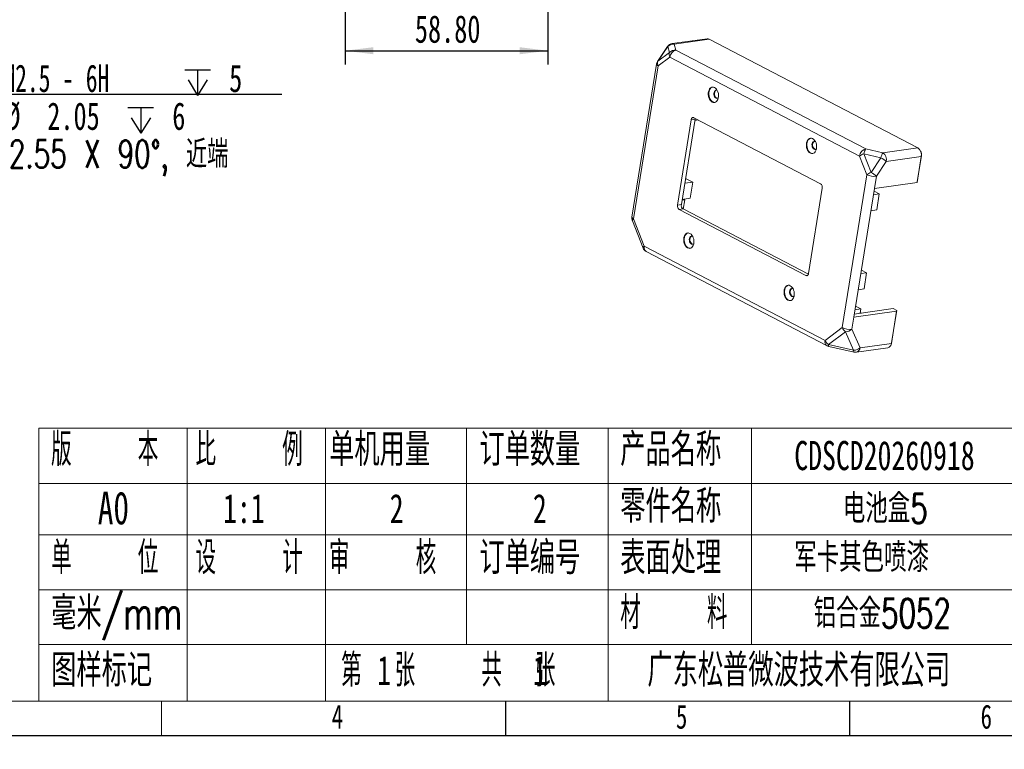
# Model space of a CAD drawing. Header units: millimetres. Extents: x 0 to 658, y -2 to 210.
# Tile 2 of 5: x 138 to 281, y -2 to 104. Entities that reach past the tile are written whole.
import ezdxf

# ---------------------------------------------------------------- set-up
doc = ezdxf.new("R2010")
doc.units = ezdxf.units.MM
doc.layers.add('图框', color=7, linetype='Continuous')
doc.styles.add('SLDTEXTSTYLE0', font='TXT', dxfattribs={"width": 0.7})
doc.styles.add('SLDTEXTSTYLE1', font='TXT', dxfattribs={"width": 0.7, "bigfont": 'bigfont'})
doc.styles.add('SLDTEXTSTYLE3', font='TXT', dxfattribs={"width": 0.566667, "bigfont": 'bigfont'})
doc.styles.add('SLDTEXTSTYLE5', font='TXT', dxfattribs={"width": 0.628571})
doc.dimstyles.new('SLDDIMSTYLE2', dxfattribs={"dimtxt": 4, "dimasz": 4.08, "dimexe": 0, "dimexo": 0.0625, "dimgap": 1, "dimtad": 2, "dimlfac": 2, "dimrnd": 1e-09, "dimzin": 4, "dimdsep": 46, "dimtxsty": 'SLDTEXTSTYLE0', "dimsah": 1, "dimcen": 0.09, "dimadec": 0, "dimazin": 1, "dimtfac": 1, "dimtofl": 0, "dimtmove": 0, "dimatfit": 3, "dimfxl": 0, "dimfrac": 2, "dimtolj": 1, "dimtzin": 12, "dimarcsym": 0})
doc.dimstyles.new('SLDDIMSTYLE6', dxfattribs={"dimtxt": 4, "dimasz": 4.08, "dimexe": 0, "dimexo": 0.0625, "dimgap": 1, "dimtad": 0, "dimtih": 1, "dimtoh": 1, "dimdec": 6, "dimlfac": 2, "dimrnd": 1e-09, "dimzin": 12, "dimdsep": 46, "dimtxsty": 'SLDTEXTSTYLE0', "dimblk1": 'NONE', "dimsah": 1, "dimcen": 0, "dimadec": 0, "dimazin": 3, "dimtfac": 1, "dimtmove": 0, "dimatfit": 3, "dimldrblk": 'NONE', "dimfxl": 0, "dimfrac": 2, "dimtolj": 1, "dimtzin": 12, "dimarcsym": 0})

# ---------------------------------------------------------------- blocks, each defined once
blk = doc.blocks.new('SW_NOTE_0')
at = {"layer": '图框', "color": 0, "attachment_point": 1, "style": 'SLDTEXTSTYLE1'}
for s, insert, char_height in [('\\M+1928D\\M+181461\\M+18141\\M+190E6\\M+1967B\\M+19046导电氧\\M+189BB\\M+18DDD\\M+198F4喷\\M+18EBD处\\M+1979D', (0, 5.46), 4.2333), ('2\\M+18141喷\\M+18EBD颜\\M+19046\\M+188C8\\M+19046卡为\\M+18F79\\M+1968C\\M+18CFA60-80um,\\M+19786纹\\M+18143\\M+192E8\\M+188CA\\M+18D45\\M+18ED5\\M+195C1', (9.52, -1.69), 4.23333), ('3\\M+18141喷\\M+18EBD\\M+18E67\\M+19770\\M+1E3DA氨酯\\M+196FB\\M+18EBD', (9.52, -8.83), 4.2333), ('4\\M+18141\\M+18A4F壳\\M+19668盐雾\\M+18143霉\\M+18BDB\\M+18143\\M+192AA热\\M+18143\\M+18D52\\M+19585蚀', (9.52, -15.98), 4.2333)]:
    blk.add_mtext(s, dxfattribs=dict(at, insert=insert, char_height=char_height))
blk = doc.blocks.new('SW_NOTE_1')
at = {"layer": '图框', "color": 0, "attachment_point": 1, "style": 'SLDTEXTSTYLE1'}
for s, insert, char_height in [('1\\M+18141\\M+1955C\\M+196CA\\M+195BD\\M+190AE\\M+18141\\M+19DD9锐\\M+18A70\\M+18141\\M+19DD9\\M+196D1\\M+18E68\\M+18141\\M+19DD9划\\M+18DAD\\M+18141\\M+19DD9变\\M+18C60', (0, 6.82), 5.29167), ('2\\M+18141\\M+18F8A\\M+1974C\\M+196A2\\M+1928D\\M+18EDA\\M+190A1\\M+18CF6\\M+18DB7\\M+18BCF\\M+188C2GB/T1084-2400f级\\M+189C1\\M+18D48', (0, -1.73), 5.29167), ('3\\M+18141\\M+196A2\\M+1928D\\M+18D45\\M+188CA\\M+18CF6\\M+18DB7\\M+18BCF\\M+188C2\\M+1817D0.1', (0, -10.29), 5.2917), ('4\\M+18141\\M+196A2\\M+1928D圆\\M+18A70\\M+18BCF为R1.5', (0, -18.85), 5.2917), ('5\\M+18141\\M+196A2\\M+1928D\\M+18EDA\\M+190A1\\M+18E51\\M+18FC6SERP\\M+195B6\\M+18C8F\\M+189C1\\M+18D48', (0, -27.4), 5.2917)]:
    blk.add_mtext(s, dxfattribs=dict(at, insert=insert, char_height=char_height))
blk = doc.blocks.new('SW_SYMBOL_HOLE_DEPTH')
at = {"layer": '图框', "color": 0}
for p, q in [((0, 875), (800, 875)), ((400, 875), (400, 75)), ((100, 555), (400, 75)), ((700, 555), (400, 75))]:
    blk.add_line(p, q, dxfattribs=at)
blk = doc.blocks.new('SW_SYMBOL_HOLE_SINK')
at = {"layer": '图框', "color": 0}
for p, q in [((0, 875), (800, 75)), ((800, 75), (1600, 875))]:
    blk.add_line(p, q, dxfattribs=at)
blk = doc.blocks.new('_D_10')
at = {"layer": '图框'}
for p, q in [((108.11, 114.04), (108.75, 112.94)), ((108.75, 112.94), (120.14, 93.18)), ((120.14, 93.18), (175.97, 93.18))]:
    blk.add_line(p, q, dxfattribs=at)
blk.add_solid([(108.75, 112.94), (110.35, 109.15), (111.23, 109.66)], dxfattribs=at)
at = {"layer": '图框', "xscale": 0.004654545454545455, "yscale": 0.004654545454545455, "zscale": 0.004654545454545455}
for name, p in [('SW_SYMBOL_HOLE_DEPTH', (161.88, 92.66)), ('SW_SYMBOL_HOLE_DEPTH', (153.62, 87.16)), ('SW_SYMBOL_HOLE_SINK', (121.73, 81.66))]:
    blk.add_blockref(name, p, dxfattribs=at)
at = {"layer": '图框', "char_height": 4, "attachment_point": 1}
for s, insert, style in [('8 x  M2.5 - 6H', (126.97, 97.49), 'SLDTEXTSTYLE5'), ('5', (168.32, 97.49), 'SLDTEXTSTYLE0'), ('%%c', (135.23, 91.99), 'SLDTEXTSTYLE0'), ('2.05', (141.9, 91.99), 'SLDTEXTSTYLE0'), ('6', (160.06, 91.99), 'SLDTEXTSTYLE0'), ('%%c', (129.65, 86.49), 'SLDTEXTSTYLE0'), ('2.55 X 90\\M+1818B, \\M+18BDF\\M+1925B', (136.32, 86.49), 'SLDTEXTSTYLE1')]:
    blk.add_mtext(s, dxfattribs=dict(at, insert=insert, style=style))
blk = doc.blocks.new('_NONE')
blk = doc.blocks.new('_D_16')
at = {"layer": '图框'}
for p, q in [((185.19, 117.36), (185.19, 97.49)), ((214.59, 117.36), (214.59, 97.49)), ((185.19, 99.49), (214.59, 99.49))]:
    blk.add_line(p, q, dxfattribs=at)
for points in [[(185.19, 99.49), (189.27, 98.98), (189.27, 100)], [(214.59, 99.49), (210.51, 100), (210.51, 98.98)]]:
    blk.add_solid(points, dxfattribs=at)
at = {"layer": '图框', "insert": (195.3, 104.65), "char_height": 4, "attachment_point": 1, "style": 'SLDTEXTSTYLE0'}
blk.add_mtext('58.80', dxfattribs=at)

msp = doc.modelspace()

# ---------------------------------------------------------------- linework, layer by layer
at = {"color": 7, "linetype": 'Continuous', "lineweight": 15}
for p, q in [((237.75700817, 101.23451418), (232.6768786, 100.52031176)), ((238.04610006, 101.17965226), (232.9659705, 100.46544984)), ((232.9659705, 100.46544984), (233.21916545, 99.59167828)), ((268.35474381, 85.37845702), (238.04610006, 101.17965226)), ((231.98596026, 100.0876085), (230.54741218, 97.94577941)), ((232.0389612, 100.09229865), (230.60041346, 97.95047131)), ((230.60041346, 97.95047131), (232.2921537, 99.21852835)), ((232.2921537, 99.21852835), (232.0389612, 100.09229865)), ((233.21916545, 99.59167828), (260.78018683, 85.22293638)), ((230.39014405, 97.54642838), (226.82953072, 75.32379531)), ((230.63047074, 97.2831926), (227.06985741, 75.06055954)), ((232.3222134, 98.55124837), (230.63047074, 97.2831926)), ((259.88323478, 84.18250647), (232.3222134, 98.55124837)), ((235.42880796, 89.45682095), (233.44297598, 77.06277216)), ((234.00328439, 77.14154449), (235.98911636, 89.53559328)), ((235.98911636, 89.53559328), (235.42880796, 89.45682095)), ((254.21997992, 80.16694641), (235.82755612, 89.75570537)), ((236.45834933, 89.42684509), (235.96047719, 89.35685052)), ((260.50079636, 84.5121537), (261.55667605, 81.81164462)), ((262.9952238, 83.95347196), (260.50079636, 84.5121537)), ((260.78018683, 85.22293638), (263.27461425, 84.66425461)), ((263.27461425, 84.66425461), (268.35474381, 85.37845702)), ((268.76431213, 84.89506786), (268.70176732, 85.01072774)), ((260.9391145, 81.48199737), (259.88323478, 84.18250647)), ((261.55667605, 81.81164462), (262.9952238, 83.95347196)), ((263.77236069, 83.3912221), (262.33381299, 81.24939476)), ((268.85249025, 84.10542451), (263.77236069, 83.3912221)), ((268.25299394, 80.3638257), (268.85249025, 84.10542451)), ((268.87735427, 84.21609), (268.27785795, 80.47449118)), ((268.85249025, 84.10542451), (268.87735427, 84.21609)), ((234.49920459, 80.23670135), (235.66084525, 80.40001343)), ((234.61290726, 80.94634843), (235.66084525, 80.40001343)), ((235.66084525, 80.40001343), (235.28615995, 78.06151352)), ((257.37850116, 59.2593643), (260.9391145, 81.48199737)), ((262.33381299, 81.24939476), (262.05224765, 79.49207864)), ((262.05224765, 79.49207864), (268.25299394, 80.3638257)), ((268.27785795, 80.47449118), (268.25299394, 80.3638257)), ((252.48302107, 67.13638046), (254.46885305, 79.53042926)), ((262.05224765, 79.49207864), (259.0547651, 60.78407848)), ((261.90476565, 78.5716086), (262.7540064, 78.69100118)), ((261.98789046, 79.09041026), (262.7540064, 78.69100118)), ((262.7540064, 78.69100118), (262.37932089, 76.35249996)), ((234.10351915, 77.76713626), (234.48601619, 77.82091054)), ((235.28615995, 78.06151352), (234.12451929, 77.89820143)), ((234.48601619, 77.82091054), (234.27340457, 76.49395094)), ((234.29247222, 77.92181331), (234.48601619, 77.82091054)), ((233.44297598, 77.06277216), (234.00328439, 77.14154449)), ((234.25215825, 76.50502789), (233.69184985, 76.42625557)), ((233.69184985, 76.42625557), (252.08427365, 66.8374966)), ((252.45107065, 67.01715472), (234.25215825, 76.50502789)), ((261.53008013, 76.23310738), (262.37932089, 76.35249996)), ((226.8855959, 74.8014405), (228.43922191, 70.82789888)), ((226.88992584, 74.79243724), (226.8855959, 74.8014405)), ((227.06985741, 75.06055954), (228.6234834, 71.08701778)), ((228.44355184, 70.81889553), (228.43922191, 70.82789888)), ((228.6234834, 71.08701778), (254.88926478, 57.39354001)), ((228.90827149, 70.30531865), (255.17405286, 56.61184088)), ((260.06880754, 67.1129582), (260.91804829, 67.23235078)), ((260.15193235, 67.63175987), (260.91804829, 67.23235078)), ((260.91804829, 67.23235078), (260.54336299, 64.89385087)), ((259.69412223, 64.77445829), (260.54336299, 64.89385087)), ((259.0547651, 60.78407848), (265.25551138, 61.65582553)), ((264.79465995, 62.0197153), (259.12503293, 61.22263694)), ((259.22576555, 61.85133307), (260.07500631, 61.97072566)), ((259.30889037, 62.37013474), (260.07500631, 61.97072566)), ((260.07500631, 61.97072566), (259.97427373, 61.34202972)), ((264.50614078, 56.97882571), (265.25551138, 61.65582553)), ((265.2803754, 61.76649101), (264.5310048, 57.08949119)), ((264.79465995, 62.0197153), (265.2803754, 61.76649101)), ((265.25551138, 61.65582553), (265.2803754, 61.76649101)), ((259.0547651, 60.78407848), (258.77319965, 59.0267617)), ((259.99647684, 61.48060668), (260.20111383, 61.37392064)), ((254.88926478, 57.39354001), (257.37850116, 59.2593643)), ((257.84618843, 58.65361055), (255.35695193, 56.78778636)), ((259.02726387, 55.96573945), (257.84618843, 58.65361055)), ((258.77319965, 59.0267617), (259.95427513, 56.33889056)), ((255.35695193, 56.78778636), (259.02726387, 55.96573945)), ((255.4177854, 56.52274565), (259.0880973, 55.70069879)), ((259.44587292, 55.6862612), (263.99773857, 56.32619634)), ((259.95427513, 56.33889056), (264.50614078, 56.97882571)), ((264.49267724, 56.90779994), (264.52090713, 57.03622187)), ((264.5310048, 57.08949119), (264.50614078, 56.97882571)), ((264.5310048, 57.08949119), (264.52090713, 57.03622187))]:
    msp.add_line(p, q, dxfattribs=at)
at = {"color": 8, "linetype": 'Continuous', "lineweight": 15}
msp.add_line((252.08427365, 66.8374966), (252.36019964, 66.87628833), dxfattribs=at)
at = {"color": 8, "linetype": 'Continuous', "lineweight": 15, "flags": 128}
for points in [[(231.98596026, 100.0876085), (231.98802108, 100.09002829), (232.00656428, 100.0960054), (232.0389612, 100.09229865)], [(230.39014405, 97.54642838), (230.39657916, 97.48847086), (230.43950693, 97.42039282), (230.51848152, 97.35107933), (230.63047074, 97.2831926)], [(230.54741218, 97.94577941), (230.54947334, 97.94820096), (230.56801652, 97.95417806), (230.60041346, 97.95047131)], [(226.82953072, 75.32379531), (226.83596582, 75.2658378), (226.87889359, 75.19775976), (226.95786818, 75.12844626), (227.06985741, 75.06055954)], [(226.8855959, 74.8014405), (226.88169499, 74.81625027), (226.88246942, 74.84342852), (226.89224427, 74.87370875), (226.91092507, 74.90679951), (226.93833237, 74.94238204), (226.97419955, 74.98011493), (227.0181837, 75.01963377), (227.06985741, 75.06055954)], [(228.43922191, 70.82789888), (228.43532099, 70.84270856), (228.4360954, 70.86988673), (228.44587025, 70.90016697), (228.46455107, 70.9332578), (228.49195837, 70.96884035), (228.52782557, 71.0065733), (228.57180968, 71.04609199), (228.6234834, 71.08701778)], [(255.4177854, 56.52274565), (255.40753205, 56.526958), (255.3885065, 56.54814536), (255.3737215, 56.58559467), (255.36343001, 56.6386653), (255.35780818, 56.70644908), (255.35695193, 56.78778636)], [(259.0880973, 55.70069879), (259.07784388, 55.70491111), (259.05881847, 55.72609849), (259.04403334, 55.76354781), (259.03374186, 55.81661844), (259.02812008, 55.88440226), (259.02726387, 55.96573945)]]:
    msp.add_lwpolyline(points, dxfattribs=at)
at = {"color": 7, "linetype": 'Continuous', "lineweight": 15, "flags": 128}
for points in [[(238.8290238, 94.14543512), (238.67386081, 94.2014104), (238.51811024, 94.20894943), (238.36857836, 94.16772069), (238.23180145, 94.07952516), (238.11375651, 93.94822052), (238.01960505, 93.77954135), (237.95345668, 93.58086371), (237.91820797, 93.36086815), (237.91539934, 93.12916879), (237.94514806, 92.89589514), (238.0061593, 92.67123895), (238.0957642, 92.46502276), (238.21004737, 92.28625594), (238.34401295, 92.14275163), (238.49180689, 92.04078437), (238.6469696, 91.98480734), (238.80272045, 91.97727006), (238.95225233, 92.01849879), (239.08902896, 92.10669258), (239.20707418, 92.23799896), (239.30122564, 92.40667814), (239.36737401, 92.60535578), (239.40262272, 92.82535133), (239.40543135, 93.05705069), (239.37568263, 93.29032434), (239.31467111, 93.5149788), (239.22506649, 93.72119672), (239.11078332, 93.89996354), (238.97681746, 94.04346611), (238.8290238, 94.14543512)], [(238.54135381, 94.21094976), (238.44328615, 94.17822367), (238.30650924, 94.09002814), (238.1884643, 93.95872349), (238.09431283, 93.79004432), (238.02816447, 93.59136668), (237.99291576, 93.37137113), (237.99010713, 93.13967177), (238.01985585, 92.90639812), (238.08086709, 92.68174192), (238.17047199, 92.47552574), (238.28475515, 92.29675892), (238.41872074, 92.1532546), (238.56651468, 92.05128734), (238.72167739, 91.99531032), (238.85418452, 91.98577169)], [(239.2290889, 93.71354402), (239.21726332, 93.71999238), (239.10414783, 93.75433157), (238.99291073, 93.74041952), (238.89256348, 93.67938599), (238.81123817, 93.57617203), (238.75551916, 93.43914402), (238.72992389, 93.27939783), (238.73652624, 93.10987714), (238.77478742, 92.9443176), (238.8416123, 92.79613008), (238.93158392, 92.67731929), (239.0374144, 92.59751256), (239.1505299, 92.56317337), (239.26176699, 92.57708542), (239.36211424, 92.63811895), (239.37811544, 92.65352231)], [(239.13079915, 92.61064129), (239.02496867, 92.69044802), (238.93499704, 92.8092588), (238.86817217, 92.95744633), (238.82991099, 93.12300586), (238.82330864, 93.29252655), (238.84890391, 93.45227274), (238.90462292, 93.58930075), (238.98594823, 93.69251471), (239.08629548, 93.75354825), (239.09110084, 93.75520007)], [(239.25696108, 92.57543397), (239.24391465, 92.57630209), (239.13079915, 92.61064129)], [(235.42880796, 89.45682095), (235.44964972, 89.54482235), (235.48213446, 89.62295161), (235.52501327, 89.68821063), (235.57663973, 89.73808982), (235.63502836, 89.77067167), (235.69793464, 89.78470612), (235.76294293, 89.77965342), (235.82755612, 89.75570537)], [(236.02106771, 89.65481988), (236.00995812, 89.62359467), (235.98911636, 89.53559328)], [(253.07667634, 86.71752309), (252.92151275, 86.77349869), (252.76576217, 86.78103772), (252.6162303, 86.73980898), (252.47945339, 86.65161345), (252.36140966, 86.52030818), (252.26725638, 86.35162995), (252.20111043, 86.15295105), (252.16586172, 85.9329555), (252.16305068, 85.7012574), (252.1928012, 85.4679828), (252.25381124, 85.24332723), (252.34341614, 85.03711105), (252.45769931, 84.85834423), (252.59166489, 84.71483992), (252.73945943, 84.61287234), (252.89462275, 84.556895), (253.0503742, 84.5493574), (253.19990547, 84.59058645), (253.3366821, 84.67878024), (253.45472672, 84.81008694), (253.54887939, 84.97876548), (253.61502595, 85.17744406), (253.65027465, 85.39743962), (253.6530851, 85.62913804), (253.62333517, 85.86241231), (253.56232425, 86.08706645), (253.47271963, 86.29328438), (253.35843707, 86.47205089), (253.2244706, 86.61555377), (253.07667634, 86.71752309)], [(252.78900575, 86.78303805), (252.69093809, 86.75031196), (252.55416118, 86.66211643), (252.43611744, 86.53081115), (252.34196417, 86.36213293), (252.27581821, 86.16345403), (252.24056951, 85.94345847), (252.23775846, 85.71176037), (252.26750899, 85.47848578), (252.32851903, 85.25383021), (252.41812393, 85.04761403), (252.53240709, 84.86884721), (252.66637268, 84.72534289), (252.81416722, 84.62337532), (252.96933053, 84.56739798), (253.10183826, 84.55785904)], [(253.47674144, 86.285632), (253.46491586, 86.29208036), (253.35179976, 86.32641986), (253.24056267, 86.31250781), (253.14021603, 86.25147396), (253.0588895, 86.14826063), (253.00317231, 86.01123168), (252.97757703, 85.85148548), (252.98417757, 85.68196574), (253.02243996, 85.51640558), (253.08926423, 85.36821837), (253.17923586, 85.24940758), (253.28506694, 85.16960054), (253.39818304, 85.13526103), (253.50942014, 85.14917308), (253.60976678, 85.21020693), (253.62576738, 85.2256106)], [(253.37845169, 85.18272926), (253.27262061, 85.2625363), (253.18264898, 85.38134709), (253.11582471, 85.5295343), (253.07756232, 85.69509446), (253.07096178, 85.86461421), (253.09655706, 86.0243604), (253.15227425, 86.16138935), (253.23360077, 86.26460269), (253.33394742, 86.32563653), (253.33875398, 86.32728773)], [(253.50461422, 85.14752162), (253.49156779, 85.14838975), (253.37845169, 85.18272926)], [(235.25748186, 72.94949283), (235.10231909, 73.00546942), (234.94656837, 73.01300758), (234.7970365, 72.97177884), (234.66025966, 72.88358375), (234.54221465, 72.75227867), (234.44806319, 72.5835995), (234.38191723, 72.3849206), (234.34666852, 72.16492504), (234.34385748, 71.93322694), (234.37360623, 71.69995351), (234.43461762, 71.47529818), (234.52422238, 71.26908113), (234.63850551, 71.09031409), (234.77247127, 70.94681087), (234.9202651, 70.84484295), (235.07542791, 70.78886658), (235.231181, 70.78132695), (235.3807105, 70.82255716), (235.51748727, 70.91075181), (235.63553235, 71.04205733), (235.72968619, 71.21073503), (235.79583215, 71.40941392), (235.83108085, 71.62940948), (235.8338919, 71.86110758), (235.80414077, 72.09438249), (235.74312931, 72.31903738), (235.65352462, 72.52525487), (235.53924387, 72.70402043), (235.40527573, 72.84752513), (235.25748186, 72.94949283)], [(234.96981209, 73.01500878), (234.87174429, 72.98228182), (234.73496745, 72.89408672), (234.61692244, 72.76278164), (234.52277097, 72.59410247), (234.45662502, 72.39542357), (234.42137631, 72.17542802), (234.41856526, 71.94372992), (234.44831402, 71.71045649), (234.5093254, 71.48580116), (234.59893016, 71.27958411), (234.71321329, 71.10081707), (234.84717905, 70.95731384), (234.99497289, 70.85534593), (235.1501357, 70.79936955), (235.28264507, 70.78982859)], [(235.65754711, 72.51760261), (235.6457216, 72.5240514), (235.53260603, 72.55839016), (235.42136908, 72.54447898), (235.32102176, 72.48344501), (235.23969644, 72.38023105), (235.18397723, 72.24320173), (235.1583821, 72.08345641), (235.16498451, 71.91393616), (235.20324573, 71.74837684), (235.2700705, 71.60018866), (235.36004227, 71.48137875), (235.46587268, 71.40157158), (235.57898824, 71.36723283), (235.6902252, 71.38114401), (235.79057255, 71.44217819), (235.80657358, 71.45758046)], [(235.55925743, 71.41470031), (235.45342702, 71.49450747), (235.36345525, 71.61331738), (235.29663048, 71.76150556), (235.25836926, 71.92706488), (235.25176685, 72.09658513), (235.27736198, 72.25633045), (235.33308119, 72.39335977), (235.41440651, 72.49657373), (235.51475383, 72.5576077), (235.51955911, 72.55925909)], [(235.68541932, 71.37949277), (235.67237299, 71.38036155), (235.55925743, 71.41470031)], [(252.48302107, 67.13638046), (252.46218005, 67.04837962), (252.42969577, 66.97024917), (252.38681636, 66.90499047), (252.33519125, 66.85511153), (252.27680248, 66.82252881), (252.21389499, 66.80849498), (252.14888624, 66.81354886), (252.08427365, 66.8374966)], [(249.82894535, 65.35276428), (249.67378197, 65.40874118), (249.51803065, 65.41627965), (249.36849938, 65.3750506), (249.23172254, 65.28685551), (249.11367813, 65.15555012), (249.01952546, 64.98687157), (248.95337951, 64.78819268), (248.9181308, 64.56819712), (248.91531976, 64.33649902), (248.94506972, 64.10322496), (249.0060805, 63.87856995), (249.09568526, 63.67235289), (249.20996778, 63.49358617), (249.34393415, 63.35008263), (249.49172858, 63.2481144), (249.646892, 63.19213771), (249.80264268, 63.18459934), (249.95217459, 63.22582829), (250.08895136, 63.31402295), (250.20699523, 63.44532909), (250.30114847, 63.6140071), (250.36729442, 63.812686), (250.40254313, 64.03268156), (250.40535418, 64.26437966), (250.37560365, 64.49765425), (250.3145934, 64.72230851), (250.22498871, 64.928526), (250.11070555, 65.10729282), (249.97673982, 65.25079627), (249.82894535, 65.35276428)], [(249.54127437, 65.41828086), (249.44320717, 65.38555358), (249.30643033, 65.29735849), (249.18838592, 65.16605309), (249.09423325, 64.99737455), (249.02808729, 64.79869565), (248.99283859, 64.5787001), (248.99002754, 64.34700199), (249.0197775, 64.11372794), (249.08078828, 63.88907292), (249.17039304, 63.68285587), (249.28467557, 63.50408914), (249.41864193, 63.3605856), (249.56643637, 63.25861738), (249.72159979, 63.20264069), (249.85410674, 63.19310098)], [(250.22900999, 64.92087437), (250.21718508, 64.92732285), (250.10406891, 64.96166192), (249.99283196, 64.94775074), (249.89248525, 64.88671646), (249.81115872, 64.78350312), (249.75544072, 64.64647318), (249.72984558, 64.48672786), (249.73644679, 64.31720823), (249.77470921, 64.15164829), (249.84153338, 64.00346042), (249.93150515, 63.88465051), (250.03733616, 63.80484303), (250.15045233, 63.77050396), (250.26168929, 63.78441514), (250.36203604, 63.84544964), (250.37803586, 63.86085254)], [(250.13072091, 63.81797175), (250.0248899, 63.89777923), (249.93491813, 64.01658915), (249.86809396, 64.16477701), (249.82983154, 64.33033696), (249.82323033, 64.49985658), (249.84882547, 64.6596019), (249.90454347, 64.79663185), (249.98586999, 64.89984518), (250.08621671, 64.96087947), (250.0910226, 64.96253054)], [(250.25688281, 63.78276422), (250.24383708, 63.78363268), (250.13072091, 63.81797175)]]:
    msp.add_lwpolyline(points, dxfattribs=at)
at = {"color": 7, "linetype": 'Continuous', "lineweight": 15}
for centre, radius, start, end in [((232.81609744, 99.53005), 1, 98.0026186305, 146.1129141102), ((232.84963115, 99.416421), 1.05546026, 83.6716461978, 140.1811103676), ((237.81822754, 100.7679984), 0.47051545, 61.0331172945, 97.4760240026), ((233.17269821, 98.92387815), 0.92853506, 161.4985883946, 203.6600561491), ((233.10282644, 98.54264098), 1.05546863, 83.6717153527, 140.1808028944), ((233.54406634, 98.404737), 1.23060563, 105.3085552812, 173.1623568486), ((231.37754961, 97.38822234), 1, 146.1129141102, 170.8971739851), ((231.48093921, 97.6558179), 0.9285183, 161.4980329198, 203.6602078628), ((261.10508772, 84.03599509), 1.23060563, 105.3085552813, 173.1623568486), ((261.52178394, 81.85614018), 2.84549178, 111.0270601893, 125.158508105), ((262.67868794, 84.06638226), 2.22304384, 148.6505079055, 168.4324551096), ((265.17312106, 83.50769827), 2.22304986, 148.6505353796, 168.4324278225), ((262.54494195, 83.64513418), 1.2534066, 348.3122699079, 54.3980026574), ((267.62507151, 84.3593366), 1.2534066, 348.3122699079, 54.3980026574), ((267.7942058, 84.38465707), 1.09618678, 351.1541925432, 27.7506088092), ((259.35040103, 78.09742859), 6.89767909, 50.127648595, 58.1017150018), ((262.57772627, 79.15551402), 2.84562353, 111.0273917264, 125.1581815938), ((257.91169056, 75.95537594), 6.89795637, 50.1278108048, 58.1015564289), ((253.85514269, 79.65738568), 0.62670435, 348.3122539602, 54.3979494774), ((262.05524212, 83.87671517), 2.64204735, 245.0107631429, 276.052373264), ((234.05668993, 76.93581801), 0.62670741, 168.3125244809, 234.3978289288), ((234.61699834, 77.01459034), 0.62670741, 168.3125244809, 234.3978289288), ((227.8169362, 75.16558877), 1, 170.8971739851, 201.3551392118), ((229.37056232, 71.19204699), 1, 201.3551392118, 242.4650375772), ((258.49462879, 61.6540821), 2.64204735, 245.0107631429, 276.052373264), ((258.6603146, 59.7655986), 1.37815778, 201.5508486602, 233.7908093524), ((257.78680164, 60.13919624), 1.48677222, 272.2891993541, 311.5634708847), ((256.17107823, 57.89977438), 1.37815782, 201.5508514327, 233.7908042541), ((255.63634262, 57.49856979), 1, 242.4650375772, 257.3756941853), ((258.96787727, 57.4513249), 1.48677197, 272.2891922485, 311.5634713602), ((263.80380483, 57.00161077), 0.70270545, 286.0205171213, 358.1418716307), ((259.30665452, 56.67652292), 1, 257.3756941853, 278.0026186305)]:
    msp.add_arc(centre, radius, start, end, dxfattribs=at)
at = {"color": 8, "linetype": 'Continuous', "lineweight": 15}
for centre, radius, start, end in [((232.73809798, 100.05379598), 0.47051545, 61.0331172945, 97.4760240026), ((229.31011192, 70.89444335), 0.71312246, 164.3331156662, 235.702202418), ((255.5758933, 57.20096557), 0.71312246, 164.3331156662, 235.702202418), ((259.25193918, 56.36167563), 0.70270545, 286.0205171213, 358.1418716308)]:
    msp.add_arc(centre, radius, start, end, dxfattribs=at)
at = {"layer": '图框', "lineweight": 15}
for p, q in [((140.68545734, 44.63758968), (140.68545734, 5)), ((140.68545734, 44.63758968), (292, 44.63758968)), ((162.21343352, 44.63758968), (162.21343352, 5)), ((182.31678204, 44.63758968), (182.31678204, 5)), ((202.7866063, 44.63758968), (202.7866063, 13.20723621)), ((223.37132177, 44.63758968), (223.37132177, 5)), ((244.18273961, 44.63758968), (244.18273961, 13.20723621)), ((140.68545734, 36.63896119), (292, 36.63896119)), ((140.68545734, 29.16198238), (292, 29.16198238)), ((140.68545734, 21.16335389), (292, 21.16335389)), ((140.68545734, 13.20723621), (292, 13.20723621)), ((25, 5), (292, 5)), ((158.5, 0), (158.5, 5))]:
    msp.add_line(p, q, dxfattribs=at)
at = {"layer": '图框'}
for p, q in [((208.5, 0), (208.5, 5)), ((258.5, 0), (258.5, 5)), ((0, 0), (297, 0))]:
    msp.add_line(p, q, dxfattribs=at)

# ---------------------------------------------------------------- block references
for name, p in [('SW_NOTE_0', (25.10720331, 74.66910964)), ('SW_NOTE_1', (27.57201433, 44.26723091))]:
    msp.add_blockref(name, p, dxfattribs=at)

# ---------------------------------------------------------------- texts
for s, insert, char_height, attachment_point, style in [('单\\M+18AF7\\M+19770\\M+197CA', (182.84238024, 43.93812879), 4.7625, 1, 'SLDTEXTSTYLE1'), ('订单\\M+19094\\M+197CA', (204.66315043, 43.93812879), 4.7625, 1, 'SLDTEXTSTYLE1'), ('产\\M+19569\\M+196BC\\M+18FCC', (225.11819063, 43.93812879), 4.7625, 1, 'SLDTEXTSTYLE1'), ('\\M+194C5    \\M+1967B', (142.45787147, 43.93812879), 4.7625, 1, 'SLDTEXTSTYLE3'), ('\\M+194E4    \\M+197E1', (163.44076161, 43.93812879), 4.7625, 1, 'SLDTEXTSTYLE3'), ('CDSCD20260918', (250.40612504, 42.79779923), 4.2333333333, 1, 'SLDTEXTSTYLE0'), ('\\M+197EB\\M+18C8F\\M+196BC\\M+18FCC', (225.12701026, 35.68722909), 4.7625, 1, 'SLDTEXTSTYLE1'), ('A0', (149.23863688, 35.44927147), 4.7625, 1, 'SLDTEXTSTYLE0'), ('1:1', (167.43394191, 35.09789943), 4.233333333, 1, 'SLDTEXTSTYLE0'), ('2', (191.63729898, 35.09789943), 4.23333333, 1, 'SLDTEXTSTYLE0'), ('2', (212.4348498, 35.09789943), 4.23333333, 1, 'SLDTEXTSTYLE0'), ('电\\M+19272\\M+1E1B45', (257.46168051, 35.09789943), 4.2333333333, 1, 'SLDTEXTSTYLE1'), ('单    \\M+188CA', (142.4666911, 28.20849248), 4.7625, 1, 'SLDTEXTSTYLE3'), ('设    计', (163.44076161, 28.20849248), 4.7625, 1, 'SLDTEXTSTYLE3'), ('审    \\M+18A6A', (182.83356062, 28.20849248), 4.7625, 1, 'SLDTEXTSTYLE3'), ('订单编\\M+18D86', (204.65433081, 28.20849248), 4.7625, 1, 'SLDTEXTSTYLE1'), ('\\M+1955C\\M+196CA处\\M+1979D', (225.12701026, 28.20849248), 4.7625, 1, 'SLDTEXTSTYLE1'), ('军卡\\M+191B4\\M+19046喷\\M+18EBD', (250.40612504, 27.98930228), 4.2333333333, 1, 'SLDTEXTSTYLE1'), ('\\M+19F7C\\M+195C4/mm', (142.4666911, 20.18829709), 4.7625, 1, 'SLDTEXTSTYLE1'), ('\\M+18DDE    \\M+197BF', (225.12701026, 20.22032129), 4.7625, 1, 'SLDTEXTSTYLE3'), ('铝\\M+18D87\\M+18BE05052', (253.22834723, 19.88235151), 4.2333333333, 1, 'SLDTEXTSTYLE1'), ('图样标记', (142.4666911, 11.86473492), 4.7625, 1, 'SLDTEXTSTYLE1'), ('\\M+191E6  张    \\M+18BA4  张', (184.59699546, 11.86473492), 4.7625, 1, 'SLDTEXTSTYLE3'), ('1', (189.82022381, 11.56445968), 4.23333333, 1, 'SLDTEXTSTYLE0'), ('1', (212.4348498, 11.56445968), 4.23333333, 1, 'SLDTEXTSTYLE0'), ('\\M+19BF6东\\M+18FBC\\M+19581\\M+194F7\\M+19467\\M+18B5A术\\M+1974C\\M+18CC0\\M+18CF6\\M+18E69', (229.06328089, 11.86473492), 4.7625, 1, 'SLDTEXTSTYLE1'), ('4', (184.04444444, 4.49728633), 3.5, 2, 'SLDTEXTSTYLE0'), ('5', (234.04444444, 4.49728633), 3.5, 2, 'SLDTEXTSTYLE0'), ('6', (278.29687502, 4.49728633), 3.5, 2, 'SLDTEXTSTYLE0')]:
    msp.add_mtext(s, dxfattribs=dict(at, insert=insert, char_height=char_height, attachment_point=attachment_point, style=style))

# ---------------------------------------------------------------- dimensions: what is measured, and where the dimension line sits
dim = msp.add_linear_dim(base=(214.58542283, 99.48986093), p1=(185.18542283, 117.36486093), p2=(214.58542283, 117.36486093), dimstyle='SLDDIMSTYLE2', dxfattribs=at)
dim.commit()
dim.dimension.update_dxf_attribs({"geometry": '_D_16', "text_midpoint": (201.11511204, 99.48986093), "dimtype": 160})
dim = msp.add_diameter_dim_2p(p1=(108.11053755, 114.04207507), p2=(108.74761145, 112.93764679), text='8 x  M2.5 - 6H {\\fGDT;x} 5\\P%%c 2.05 {\\fGDT;x} 6\\P{\\fGDT;w}%%c 2.55 X 90°, 近端', dimstyle='SLDDIMSTYLE6', override={"dimpost": '<>'}, dxfattribs=at)
dim.commit()
dim.dimension.update_dxf_attribs({"geometry": '_D_10', "text_midpoint": (148.84927994, 89.58744387), "dimtype": 163})

doc.saveas('drawing.dxf')
